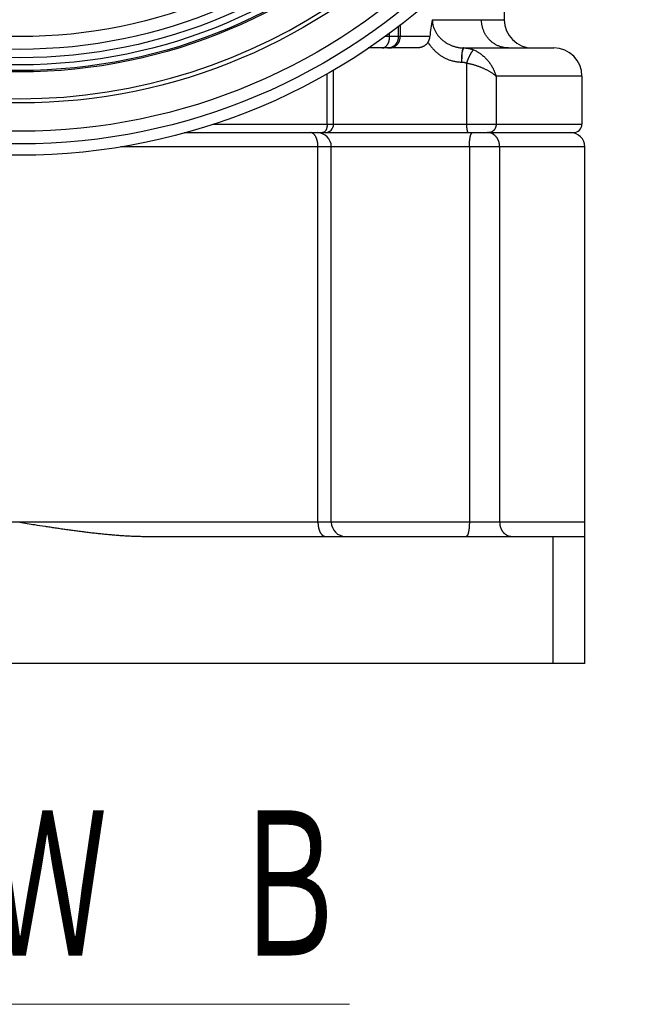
# Model space of a CAD drawing. Header units: millimetres. Extents: x 0 to 1735, y 0 to 1188.
# Tile 8 of 139: x 594 to 647, y 242 to 326. Entities that reach past the tile are written whole.
import ezdxf

# ---------------------------------------------------------------- set-up
doc = ezdxf.new("R2010")
doc.units = ezdxf.units.MM
doc.header["$LTSCALE"] = 0.727559
for name, color, linetype in [('NoLayerName_001', 7, 'Continuous'), ('NoLayerName_004', 7, 'Continuous'), ('NoLayerName_007', 7, 'Continuous')]:
    doc.layers.add(name, color=color, linetype=linetype)
doc.styles.get("Standard").update_dxf_attribs({"font": 'txt', "bigfont": 'extfont2'})
doc.dimstyles.get("Standard").update_dxf_attribs({"dimtxt": 2.5, "dimasz": 2.5, "dimexe": 1, "dimexo": 1, "dimtad": 1, "dimdec": 3, "dimzin": 0, "dimdsep": 46, "dimtxsty": 'Standard', "dimcen": 2.5, "dimadec": 3, "dimazin": 0, "dimtfac": 0.75, "dimtdec": 3, "dimtmove": 0, "dimatfit": 3, "dimfxl": 1, "dimarcsym": 0})

msp = doc.modelspace()

# ---------------------------------------------------------------- linework, layer by layer
at = {"layer": 'NoLayerName_001', "color": 7, "linetype": 'Continuous', "lineweight": 25}
for radius in [50.76, 42.72]:
    msp.add_circle((593.95052085, 367.33926382), radius, dxfattribs=at)
at = {"layer": 'NoLayerName_004', "color": 7, "linetype": 'Continuous', "lineweight": 25}
for radius in [52.8, 51.83999968, 48.36, 45.72, 45.6, 45.12, 44.51791783, 43.79967171]:
    msp.add_circle((593.95052085, 367.33926382), radius, dxfattribs=at)
msp.add_arc((593.95052085, 367.33926382), 48, 200.1342107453, 339.8657892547, dxfattribs=at)
at = {"layer": 'NoLayerName_007', "color": 7, "linetype": 'Continuous', "lineweight": 25}
for p, q in [((635.11052085, 334.33215763), (635.11052085, 326.05926382)), ((627.70443246, 323.65926382), (623.54716058, 323.65926382)), ((631.6527824, 323.65926382), (639.31052294, 323.65926382)), ((620.61237936, 317.17926382), (620.61237936, 321.79628954)), ((641.71052085, 321.25926382), (641.71052085, 317.17926382)), ((607.9112783, 316.45926382), (640.9905161, 316.45926382)), ((620.41901453, 283.33926382), (620.41901453, 315.25926382)), ((641.95052085, 271.33926382), (641.95052085, 315.25926382)), ((604.75052085, 282.13926382), (641.95052085, 282.13926382)), ((639.24952746, 282.13926382), (639.24952746, 271.33926382)), ((641.95052085, 271.33926382), (545.95052085, 271.33926382))]:
    msp.add_line(p, q, dxfattribs=at)
at = {"layer": 'NoLayerName_007', "color": 8, "linetype": 'Continuous', "lineweight": 25}
for p, q in [((626.27259661, 325.63887276), (626.27259661, 324.61926382)), ((628.99663581, 326.05926382), (635.11052077, 326.05926382)), ((625.37343572, 324.61926382), (625.37343572, 324.9365532)), ((626.13608826, 324.61926382), (626.13608826, 325.53224836)), ((625.37343552, 324.61926382), (624.96740862, 324.61926382)), ((628.79617682, 324.61926382), (625.37343572, 324.61926382)), ((631.90202761, 322.37770627), (631.90202761, 317.17926382)), ((620.06861282, 317.17926382), (620.06861282, 321.49421312)), ((641.71052085, 321.25926382), (634.41574362, 321.25926382)), ((634.41574362, 321.25926382), (634.41574362, 317.17926382)), ((610.40663322, 317.17926382), (641.71052085, 317.17926382)), ((641.95052085, 315.25926382), (602.55326186, 315.25926382)), ((619.28577736, 283.33926382), (619.28577736, 315.25926382)), ((632.14579456, 315.25926382), (632.14579456, 283.33926382)), ((634.7196854, 315.25926382), (634.7196854, 283.33926382)), ((641.95052085, 283.33926382), (546.00772864, 283.33926382))]:
    msp.add_line(p, q, dxfattribs=at)
at = {"layer": 'NoLayerName_007', "color": 7, "linetype": 'Continuous', "lineweight": 25}
for centre, radius, start, end in [((638.94743025, 323.94008458), 10.17394862, 167.9775659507, 176.1722762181), ((637.51052085, 326.05926382), 2.4, 180, 270), ((639.31052085, 321.25926382), 2.4, 0, 90), ((619.21901453, 315.25926382), 1.2, 0, 90.0001345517), ((619.89237936, 317.17926382), 0.72, 270, 0), ((640.75052085, 315.25926382), 1.2, 0, 90.0016830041), ((640.99052085, 317.17926382), 0.72, 269.9999250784, 0), ((621.61901453, 283.33926382), 1.2, 180, 270.0000519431)]:
    msp.add_arc(centre, radius, start, end, dxfattribs=at)
at = {"layer": 'NoLayerName_007', "color": 8, "linetype": 'Continuous', "lineweight": 25}
for centre, radius, start, end in [((625.35683267, 324.53449217), 0.87522881, 270.0586595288, 281.8255585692), ((633.70010782, 315.59929568), 0.85996821, 83.006352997, 89.9767834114)]:
    msp.add_arc(centre, radius, start, end, dxfattribs=at)
for points, knots in [([(628.996634, 326.05926382), (628.99813708, 326.01562327), (628.99898744, 325.92807507), (629.01327413, 325.7972473), (629.03493868, 325.66714604), (629.06510232, 325.53837415), (629.10306853, 325.41149225), (629.14863366, 325.28707376), (629.2014557, 325.16568249), (629.26128934, 325.04784807), (629.32779412, 324.93393823), (629.40052056, 324.82411083), (629.47908069, 324.71847856), (629.56308053, 324.61714752), (629.6521289, 324.5202249), (629.74583501, 324.42781807), (629.84381371, 324.34002777), (629.94571829, 324.25693501), (630.0513104, 324.17868232), (630.16037024, 324.10538605), (630.27268417, 324.03715969), (630.38803829, 323.97411661), (630.5062188, 323.91637017), (630.62701094, 323.86403506), (630.75017607, 323.81723184), (630.87543655, 323.77610271), (631.00247801, 323.74081015), (631.13096678, 323.71154967), (631.26056708, 323.68841867), (631.39094952, 323.67188349), (631.52176072, 323.66103828), (631.60915913, 323.66040307), (631.6527824, 323.65926382)], [0, 0, 0, 0, 0.1309992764, 0.2624471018, 0.3943118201, 0.5265119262, 0.658926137, 0.7914030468, 0.9237704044, 1.055851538, 1.1876364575, 1.3192600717, 1.4508209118, 1.5823761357, 1.7139451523, 1.8455133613, 1.9770359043, 2.1084673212, 2.2398347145, 2.3711781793, 2.5025337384, 2.6339346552, 2.7654127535, 2.8969997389, 3.0287245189, 3.1605487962, 3.2923807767, 3.4241364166, 3.5557444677, 3.687149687, 3.8183161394, 3.9492305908, 3.9492305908, 3.9492305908, 3.9492305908]), ([(635.46265086, 323.65926382), (635.42196426, 323.6604316), (635.34040143, 323.66107715), (635.21837092, 323.6722326), (635.0968322, 323.68934788), (634.97624995, 323.71343294), (634.85706165, 323.74408904), (634.73971313, 323.78129849), (634.62464294, 323.82493569), (634.51228383, 323.87494029), (634.40297043, 323.93109726), (634.29695434, 323.99313058), (634.19448023, 324.0607895), (634.09579026, 324.13381887), (634.00112761, 324.21196546), (633.91073435, 324.29497489), (633.82485291, 324.38260129), (633.74370202, 324.47459369), (633.66742465, 324.57065812), (633.59616034, 324.67051901), (633.53004598, 324.77390001), (633.46921889, 324.8805254), (633.41381748, 324.99011984), (633.36397661, 325.10240634), (633.31984876, 325.21710652), (633.2815006, 325.33389378), (633.24895133, 325.45242288), (633.22225517, 325.57235052), (633.20137696, 325.69333097), (633.18660621, 325.81502416), (633.17702726, 325.93707022), (633.17648139, 326.01858195), (633.17548116, 326.05926382)], [0, 0, 0, 0, 0.1221100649, 0.2445589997, 0.3672815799, 0.4902017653, 0.6132377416, 0.7363068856, 0.8593307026, 0.9822457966, 1.1050636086, 1.2278257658, 1.3505578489, 1.4732716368, 1.5959681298, 1.718640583, 1.8412776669, 1.9638826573, 2.0864854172, 2.2091090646, 2.331767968, 2.4544700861, 2.577219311, 2.7000178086, 2.822866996, 2.9457510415, 3.0686335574, 3.191468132, 3.3142013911, 3.4367758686, 3.5591328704, 3.6812153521, 3.6812153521, 3.6812153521, 3.6812153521]), ([(625.09270219, 323.8210762), (625.10242269, 323.83156765), (625.1223314, 323.85215098), (625.14946274, 323.88550938), (625.17503931, 323.92011301), (625.19882387, 323.95605795), (625.22097302, 323.9930888), (625.24150905, 324.03109701), (625.26045077, 324.06998996), (625.27782494, 324.10968622), (625.29365796, 324.15010456), (625.30797633, 324.19116386), (625.32080645, 324.23278305), (625.33217466, 324.27488107), (625.34210733, 324.3173769), (625.35063044, 324.36018951), (625.35777125, 324.40323788), (625.3635521, 324.44644103), (625.36801338, 324.4897178), (625.37112829, 324.53298768), (625.37311951, 324.57616776), (625.37322967, 324.60492348), (625.37343572, 324.61926382)], [0, 0, 0, 0, 0.04290721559, 0.08585621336, 0.12887481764, 0.17196394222, 0.21510200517, 0.25828345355, 0.3015272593, 0.3448459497, 0.38824464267, 0.43172159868, 0.47526877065, 0.5188723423, 0.56251324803, 0.60616767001, 0.64980751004, 0.69340083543, 0.73691229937, 0.7803035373, 0.82353354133, 0.86655901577, 0.86655901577, 0.86655901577, 0.86655901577]), ([(625.53619566, 323.67783916), (625.55675218, 323.68296703), (625.59829105, 323.69211868), (625.658902, 323.71272023), (625.71834115, 323.73720652), (625.77612073, 323.76612635), (625.83198048, 323.79906399), (625.88559814, 323.83586522), (625.93666771, 323.8763061), (625.98487765, 323.92018277), (626.02991897, 323.96728491), (626.07147806, 324.01741617), (626.10927314, 324.07036141), (626.14325905, 324.12576182), (626.17339378, 324.18329903), (626.19963969, 324.2426531), (626.22196187, 324.30350579), (626.24030875, 324.36553926), (626.25468922, 324.4284347), (626.2648849, 324.49187845), (626.27151769, 324.55553866), (626.27190386, 324.59807958), (626.27259661, 324.61926382)], [0, 0, 0, 0, 0.0635593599, 0.1274778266, 0.191741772, 0.2563127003, 0.3211342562, 0.386138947, 0.4512546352, 0.5164108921, 0.5815453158, 0.6466099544, 0.7115949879, 0.7765338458, 0.8414399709, 0.9063022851, 0.9710899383, 1.0357570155, 1.1002471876, 1.1644983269, 1.228447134, 1.2920338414, 1.2920338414, 1.2920338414, 1.2920338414]), ([(625.55783875, 323.73233802), (625.57460208, 323.74007069), (625.60856091, 323.75481518), (625.65740646, 323.78150698), (625.70492757, 323.81080976), (625.75072463, 323.84308081), (625.79468412, 323.87803989), (625.83661523, 323.9155788), (625.87634771, 323.95554329), (625.9137054, 323.9977919), (625.94851379, 324.04217953), (625.98059688, 324.088565), (626.00978463, 324.13680166), (626.03604129, 324.1866663), (626.0593334, 324.23795028), (626.07962818, 324.29044486), (626.09689567, 324.34394179), (626.11109314, 324.3982331), (626.12222461, 324.45311004), (626.13011908, 324.50836731), (626.13525454, 324.56378709), (626.13555158, 324.60080854), (626.13608825, 324.61926382)], [0, 0, 0, 0, 0.0553825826, 0.1109912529, 0.1668084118, 0.2228073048, 0.2789548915, 0.3352146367, 0.3915492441, 0.4479233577, 0.5043062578, 0.5606745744, 0.6170188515, 0.6733431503, 0.7296424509, 0.7859011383, 0.8420953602, 0.8981953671, 0.954167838, 1.0099782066, 1.0655930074, 1.1209822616, 1.1209822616, 1.1209822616, 1.1209822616]), ([(628.63086094, 324.13787499), (628.6557761, 324.0991364), (628.70461037, 324.02083428), (628.78441371, 323.90747202), (628.86808995, 323.7965382), (628.95618039, 323.68868745), (629.0483269, 323.58400395), (629.14441329, 323.48272538), (629.24425843, 323.38504825), (629.34769872, 323.29118021), (629.45456596, 323.20132604), (629.56469321, 323.11569134), (629.67791341, 323.03448179), (629.79405961, 322.95790222), (629.91297523, 322.88615529), (630.03451259, 322.81942292), (630.15853293, 322.75786337), (630.28490723, 322.70163215), (630.41350654, 322.65088493), (630.54420092, 322.60577451), (630.67684526, 322.5664712), (630.81122136, 322.53310918), (630.94702061, 322.50572755), (631.08390315, 322.48430801), (631.22152792, 322.46916175), (631.35953649, 322.45935798), (631.45169388, 322.45885069), (631.4977089, 322.45784543)], [0, 0, 0, 0, 0.138177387, 0.2767772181, 0.4157327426, 0.5549740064, 0.6944292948, 0.8340265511, 0.9736947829, 1.1133654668, 1.2529739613, 1.3924609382, 1.5317738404, 1.6708683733, 1.8097114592, 1.9483101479, 2.0867092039, 2.2249650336, 2.3631454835, 2.5013306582, 2.6396132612, 2.7780425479, 2.9165578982, 3.0550815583, 3.1935341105, 3.3318369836, 3.4699149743, 3.4699149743, 3.4699149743, 3.4699149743]), ([(624.74178752, 323.65926382), (624.74836279, 323.65942829), (624.7615363, 323.65952023), (624.78126088, 323.66108531), (624.80093515, 323.66346962), (624.82051336, 323.66680266), (624.8399531, 323.67101578), (624.85921105, 323.67609363), (624.87824416, 323.68200654), (624.8970092, 323.68872894), (624.91546348, 323.69623354), (624.93356718, 323.70449818), (624.95129387, 323.71349229), (624.9686339, 323.72317439), (624.98558128, 323.73350813), (625.00213051, 323.74445661), (625.01827638, 323.75598278), (625.03401216, 323.7680511), (625.04933691, 323.78062027), (625.06422802, 323.79367071), (625.07874357, 323.80710187), (625.08801951, 323.81645479), (625.09270219, 323.8210762)], [0, 0, 0, 0, 0.01973198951, 0.0395047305, 0.05931920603, 0.07917294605, 0.09906044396, 0.11897356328, 0.1389019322, 0.15883332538, 0.17875403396, 0.19864975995, 0.21851880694, 0.23837131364, 0.25821468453, 0.27805305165, 0.29788747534, 0.31771614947, 0.3375346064, 0.35733591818, 0.3771108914, 0.39684825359, 0.39684825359, 0.39684825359, 0.39684825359]), ([(625.19937904, 323.65926382), (625.20751744, 323.65937675), (625.22381601, 323.6594386), (625.24826705, 323.6605192), (625.27272915, 323.66218259), (625.29717603, 323.66453004), (625.32158264, 323.6675267), (625.3459236, 323.67117431), (625.37017362, 323.67546477), (625.3943074, 323.6803926), (625.41829957, 323.68595179), (625.44212504, 323.69213586), (625.4657577, 323.6989407), (625.48917515, 323.70635327), (625.51234127, 323.71439378), (625.535271, 323.72295879), (625.55030198, 323.729264), (625.55783875, 323.73233802)], [0, 0, 0, 0, 0.02441756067, 0.04888961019, 0.07340886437, 0.09796755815, 0.12255752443, 0.14717027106, 0.17179705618, 0.19642896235, 0.22105696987, 0.24567202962, 0.27026513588, 0.29482739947, 0.31935012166, 0.34382486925, 0.3682435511, 0.3682435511, 0.3682435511, 0.3682435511]), ([(631.51863464, 323.29301254), (631.5164709, 323.27925633), (631.51197006, 323.25176921), (631.50625769, 323.21037809), (631.50107321, 323.16891499), (631.496462, 323.12737838), (631.49231226, 323.0857898), (631.48860184, 323.04415667), (631.48532195, 323.00248431), (631.48246074, 322.96077736), (631.48000713, 322.91904039), (631.47794988, 322.87727801), (631.47627776, 322.83549481), (631.47497955, 322.79369539), (631.47404401, 322.75188434), (631.47345998, 322.71006626), (631.47321602, 322.66824574), (631.47330174, 322.62642741), (631.47370278, 322.58461575), (631.47441964, 322.54281573), (631.47539737, 322.50103057), (631.47632454, 322.47318533), (631.47675364, 322.45926382)], [0, 0, 0, 0, 0.04177602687, 0.08355509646, 0.12534042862, 0.16713185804, 0.20892657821, 0.25072361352, 0.29252391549, 0.33432812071, 0.37613651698, 0.41794905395, 0.45976535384, 0.50158472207, 0.54340615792, 0.58522836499, 0.62704976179, 0.66886849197, 0.71068243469, 0.75248921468, 0.79428621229, 0.8360705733, 0.8360705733, 0.8360705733, 0.8360705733]), ([(631.51863464, 323.29301254), (631.51811522, 323.2791088), (631.51711061, 323.25129997), (631.51539829, 323.20959452), (631.51299545, 323.15399215), (631.50979407, 323.08449783), (631.50513577, 322.98721435), (631.49954821, 322.87604625), (631.49223463, 322.73710324), (631.48462909, 322.5981759), (631.47910329, 322.50093814), (631.47675364, 322.45926382)], [0, 0, 0, 0, 0.04174031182, 0.08348073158, 0.12522140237, 0.20870306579, 0.29218443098, 0.41740615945, 0.54262789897, 0.70959029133, 0.83481179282, 0.83481179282, 0.83481179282, 0.83481179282]), ([(631.67634586, 323.65926382), (631.67118525, 323.65790486), (631.65988562, 323.65662116), (631.64676347, 323.64508154), (631.63560205, 323.6322555), (631.62624768, 323.61806484), (631.61867464, 323.60340884), (631.61240436, 323.58840041), (631.60695438, 323.57317296), (631.60179947, 323.55784755), (631.59663468, 323.5424971), (631.59150857, 323.52709943), (631.58640851, 323.51166187), (631.58133915, 323.49618635), (631.57630056, 323.48067639), (631.57129404, 323.46513507), (631.56632054, 323.44956559), (631.56138111, 323.43397112), (631.55647679, 323.41835484), (631.5516086, 323.40271993), (631.54677759, 323.38706955), (631.54198476, 323.3714069), (631.53723125, 323.35573511), (631.53251767, 323.34005749), (631.52784668, 323.32437673), (631.52321317, 323.30869782), (631.5201635, 323.29823836), (631.51863464, 323.29301254)], [0, 0, 0, 0, 0.01600963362, 0.03300644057, 0.05049469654, 0.06734496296, 0.08374502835, 0.09994823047, 0.11609687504, 0.13225874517, 0.14845539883, 0.16468497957, 0.18094424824, 0.19722996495, 0.21353888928, 0.22986778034, 0.24621339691, 0.26257249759, 0.27894184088, 0.29531818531, 0.31169828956, 0.32807891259, 0.34445681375, 0.36082875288, 0.37719149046, 0.39354178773, 0.4098764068, 0.4098764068, 0.4098764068, 0.4098764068]), ([(631.6527824, 323.65926382), (631.64772936, 323.65789582), (631.63661304, 323.65658358), (631.62387097, 323.64498643), (631.61293553, 323.63226786), (631.60353573, 323.61835486), (631.5957525, 323.60406889), (631.58922545, 323.58946685), (631.58358271, 323.57463633), (631.57842705, 323.55964863), (631.57347834, 323.54455765), (631.56875751, 323.52934448), (631.56424643, 323.51402077), (631.5599392, 323.49859493), (631.55582675, 323.48307653), (631.55190086, 323.46747483), (631.54815306, 323.45179918), (631.54457497, 323.4360589), (631.54115819, 323.42026334), (631.53789432, 323.40442181), (631.53477497, 323.38854364), (631.53179169, 323.37263819), (631.52893632, 323.35671474), (631.52619953, 323.34078277), (631.52357645, 323.32485108), (631.52104557, 323.30893099), (631.51944479, 323.29831391), (631.51863464, 323.29301254)], [0, 0, 0, 0, 0.01570485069, 0.03243899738, 0.04973337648, 0.06640566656, 0.08258628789, 0.09851242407, 0.11434313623, 0.13017698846, 0.14605778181, 0.16198682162, 0.17796131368, 0.19397795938, 0.2100329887, 0.2261221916, 0.24224094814, 0.25838425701, 0.27454676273, 0.29072278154, 0.30690632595, 0.32309112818, 0.33927066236, 0.35543816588, 0.37158665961, 0.38770896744, 0.40379773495, 0.40379773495, 0.40379773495, 0.40379773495]), ([(631.67634586, 323.65926382), (631.6951299, 323.65901555), (631.73274638, 323.65888102), (631.78918096, 323.65649927), (631.84564397, 323.65282633), (631.90207724, 323.64763505), (631.95842526, 323.64099826), (632.0146318, 323.63290822), (632.07064081, 323.62337874), (632.12639624, 323.61241799), (632.18184188, 323.60003525), (632.23692211, 323.58624085), (632.2915791, 323.57103977), (632.34576324, 323.55445734), (632.39939441, 323.53644288), (632.4525059, 323.51722875), (632.48734793, 323.50305601), (632.50481684, 323.49614872)], [0, 0, 0, 0, 0.05635703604, 0.11283659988, 0.16942095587, 0.22609165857, 0.28282971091, 0.33961571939, 0.39643004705, 0.45325296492, 0.51006480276, 0.56684609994, 0.62357775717, 0.68024118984, 0.73681848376, 0.79329255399, 0.84964730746, 0.84964730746, 0.84964730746, 0.84964730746]), ([(632.50479698, 323.49608735), (632.49463679, 323.48932355), (632.47332159, 323.47694725), (632.44684927, 323.45111814), (632.42165742, 323.42436975), (632.39819525, 323.39613254), (632.37590541, 323.36707538), (632.35444558, 323.33739926), (632.33375669, 323.30716131), (632.31376984, 323.27642256), (632.29441995, 323.24524443), (632.27564105, 323.2136882), (632.25736741, 323.18181521), (632.23953358, 323.14968654), (632.22207214, 323.11736252), (632.20491693, 323.08489412), (632.18806475, 323.05228979), (632.17150584, 323.01955483), (632.15523094, 322.986693), (632.13923052, 322.95370825), (632.12349513, 322.92060444), (632.10801529, 322.8873855), (632.09278153, 322.8540553), (632.07778434, 322.82061777), (632.06301446, 322.78707675), (632.04846186, 322.75343687), (632.03412181, 322.71970124), (632.019993, 322.68587236), (632.00607351, 322.65195332), (631.99236163, 322.61794714), (631.97885563, 322.58385685), (631.96555359, 322.54968554), (631.95245435, 322.51543603), (631.93955397, 322.48111214), (631.92685883, 322.44671402), (631.91433682, 322.41225549), (631.90617806, 322.38921652), (631.9020753, 322.37770614)], [0, 0, 0, 0, 0.0366170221, 0.073524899, 0.1103121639, 0.14695689, 0.1835637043, 0.2201749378, 0.2568068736, 0.2934682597, 0.3301615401, 0.3668835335, 0.4036261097, 0.4403768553, 0.477119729, 0.5138408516, 0.5505411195, 0.5872243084, 0.6238939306, 0.6605532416, 0.6972052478, 0.7338527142, 0.7704981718, 0.8071439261, 0.8437920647, 0.8804443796, 0.9171012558, 0.9537620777, 0.9904261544, 1.0270927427, 1.0637610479, 1.1004302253, 1.1370993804, 1.1737675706, 1.2104338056, 1.2470970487, 1.2837562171, 1.2837562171, 1.2837562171, 1.2837562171]), ([(632.50481684, 323.49614872), (632.5507082, 323.47574618), (632.6434362, 323.43679569), (632.77740117, 323.36697986), (632.90816255, 323.29087394), (633.03501344, 323.20765043), (633.15793937, 323.11807921), (633.27673949, 323.02249967), (633.39126275, 322.92136619), (633.50134425, 322.81510158), (633.60682273, 322.70413681), (633.70753941, 322.58889404), (633.80336853, 322.4697606), (633.89411194, 322.34699127), (633.97959645, 322.22080568), (634.05965554, 322.09141508), (634.13412891, 321.95903242), (634.20283102, 321.82386319), (634.26567007, 321.68614074), (634.32220457, 321.54599451), (634.37329446, 321.4039407), (634.40107894, 321.30730415), (634.41574362, 321.25926382)], [0, 0, 0, 0, 0.1506669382, 0.3015607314, 0.4527939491, 0.6044282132, 0.7564787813, 0.9089191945, 1.0616858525, 1.2146824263, 1.3677840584, 1.5208413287, 1.6737068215, 1.8263335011, 1.9787088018, 2.1308229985, 2.2826706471, 2.4342520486, 2.5855747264, 2.7366549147, 2.8875190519, 3.0382052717, 3.0382052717, 3.0382052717, 3.0382052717]), ([(631.4977089, 322.45784543), (631.50687834, 322.45771976), (631.52524105, 322.45764615), (631.55278936, 322.45646537), (631.58035113, 322.45465092), (631.60789777, 322.45209151), (631.63540203, 322.44882317), (631.66283632, 322.44484232), (631.69017313, 322.44015604), (631.71738493, 322.43476858), (631.74444413, 322.42868474), (631.77132345, 322.42190987), (631.79799449, 322.41444667), (631.8244329, 322.40630779), (631.85059934, 322.39746876), (631.8765102, 322.38804338), (631.89350614, 322.38109359), (631.90202761, 322.37770627)], [0, 0, 0, 0, 0.02751091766, 0.05508187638, 0.08270426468, 0.11036910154, 0.13806711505, 0.16578881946, 0.19352459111, 0.22126474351, 0.24899960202, 0.27671957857, 0.30441524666, 0.3320774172, 0.35969721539, 0.38726615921, 0.41477623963, 0.41477623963, 0.41477623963, 0.41477623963]), ([(631.90202761, 322.37770627), (631.93839314, 322.37061755), (632.01124516, 322.3568937), (632.12001023, 322.33354301), (632.22847633, 322.30853413), (632.33653887, 322.2815754), (632.44416572, 322.25275275), (632.55130531, 322.22205081), (632.65791129, 322.18948139), (632.76393591, 322.15504901), (632.8693318, 322.11876012), (632.97405147, 322.08062069), (633.07804745, 322.04063671), (633.18127242, 321.99881458), (633.28367838, 321.95515902), (633.38522219, 321.90967994), (633.48585777, 321.86235935), (633.58550532, 321.81308902), (633.68409394, 321.76177038), (633.78155258, 321.70830255), (633.87780774, 321.65258119), (633.97278079, 321.59452728), (634.06630321, 321.53403583), (634.15796126, 321.47073047), (634.24709757, 321.40407321), (634.33379952, 321.3343543), (634.3881505, 321.28396001), (634.41574362, 321.25926382)], [0, 0, 0, 0, 0.1111499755, 0.2223887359, 0.3337017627, 0.4450746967, 0.556493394, 0.6679439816, 0.779412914, 0.8908870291, 1.0023536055, 1.1138004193, 1.2252158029, 1.3365887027, 1.4479087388, 1.5591663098, 1.6703598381, 1.7815065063, 1.8926323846, 2.003771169, 2.1149645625, 2.2262625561, 2.3376701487, 2.4490693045, 2.5603685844, 2.671540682, 2.782633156, 2.782633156, 2.782633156, 2.782633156]), ([(618.77594576, 316.43604711), (618.77331786, 316.43700439), (618.76807214, 316.43896448), (618.76010297, 316.44164563), (618.75206925, 316.44417216), (618.74396729, 316.44651227), (618.73580654, 316.44866983), (618.72759294, 316.45063912), (618.71933336, 316.45241698), (618.71103441, 316.4539996), (618.7027028, 316.45538327), (618.69434519, 316.45656447), (618.68596824, 316.45753882), (618.67757866, 316.45830518), (618.66918303, 316.45885036), (618.66078835, 316.45920602), (618.65519155, 316.45922656), (618.65239595, 316.45926382)], [0, 0, 0, 0, 0.00839046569, 0.01679840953, 0.02522061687, 0.03365394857, 0.04209535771, 0.05054190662, 0.0589907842, 0.06743932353, 0.07588502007, 0.08432555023, 0.09275879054, 0.10118283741, 0.1095960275, 0.11799695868, 0.12638451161, 0.12638451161, 0.12638451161, 0.12638451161]), ([(618.89478042, 316.36791934), (618.89297071, 316.36931863), (618.88936466, 316.37213443), (618.88387579, 316.37625447), (618.87833844, 316.38031021), (618.87274293, 316.3842892), (618.86709051, 316.38819296), (618.86138, 316.39201888), (618.85561193, 316.39576516), (618.84978736, 316.39942937), (618.84390756, 316.40300894), (618.83797383, 316.40650131), (618.83198746, 316.40990393), (618.82594973, 316.41321422), (618.81986195, 316.41642965), (618.81372539, 316.41954761), (618.80754137, 316.42256563), (618.80131105, 316.42548083), (618.79503622, 316.4282919), (618.78871633, 316.43099151), (618.78235952, 316.43359496), (618.77807972, 316.43522076), (618.77594576, 316.43604711)], [0, 0, 0, 0, 0.00686278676, 0.01372515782, 0.02058834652, 0.02745365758, 0.0343224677, 0.04119602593, 0.04807401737, 0.05495539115, 0.06183915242, 0.06872437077, 0.07561018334, 0.08249579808, 0.08938049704, 0.09626363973, 0.10314466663, 0.11002310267, 0.11689856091, 0.12377074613, 0.13063945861, 0.13750459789, 0.13750459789, 0.13750459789, 0.13750459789]), ([(619.75167695, 316.47319376), (619.7500388, 316.47261779), (619.74676841, 316.47143834), (619.741804, 316.46982628), (619.73680193, 316.46830803), (619.73176002, 316.4669027), (619.72668382, 316.46560779), (619.72157679, 316.46442658), (619.71644297, 316.46336081), (619.71128622, 316.46241264), (619.70611047, 316.46158413), (619.70091961, 316.46087726), (619.69571756, 316.46029449), (619.69050823, 316.45983638), (619.68529548, 316.45951066), (619.6800834, 316.4592983), (619.67660854, 316.45928606), (619.67487274, 316.45926382)], [0, 0, 0, 0, 0.005209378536, 0.010428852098, 0.015656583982, 0.020890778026, 0.026129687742, 0.031371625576, 0.036614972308, 0.041858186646, 0.047099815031, 0.05233850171, 0.05757299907, 0.062802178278, 0.06802504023, 0.073240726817, 0.078448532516, 0.078448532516, 0.078448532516, 0.078448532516]), ([(620.03864129, 316.90373239), (620.03661526, 316.89521635), (620.03271569, 316.87817981), (620.02600113, 316.85285199), (620.0187046, 316.82768308), (620.01066711, 316.80262679), (620.00184355, 316.77761019), (619.992161, 316.75257766), (619.98158536, 316.72752834), (619.97007221, 316.70255369), (619.95759686, 316.67781682), (619.94414273, 316.65349688), (619.92969266, 316.62977305), (619.91422918, 316.60682445), (619.89773436, 316.58482998), (619.88018938, 316.56396941), (619.86157569, 316.54442027), (619.84187009, 316.52637045), (619.82106291, 316.50997379), (619.79909179, 316.49551627), (619.77608912, 316.48280323), (619.75973569, 316.47658808), (619.75167695, 316.47319376)], [0, 0, 0, 0, 0.02626119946, 0.05242664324, 0.07859531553, 0.1048699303, 0.13135676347, 0.15816534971, 0.18537730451, 0.21291446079, 0.2406516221, 0.26847268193, 0.29627255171, 0.32395946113, 0.35145773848, 0.37871113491, 0.40568672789, 0.4323793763, 0.45881658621, 0.48506346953, 0.5112272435, 0.53746047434, 0.53746047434, 0.53746047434, 0.53746047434]), ([(620.06861286, 317.17926382), (620.06858845, 317.17463843), (620.0685754, 317.16538576), (620.06834111, 317.1515064), (620.06797779, 317.13762604), (620.06746184, 317.12374705), (620.06679896, 317.10987171), (620.065987, 317.09600231), (620.0650259, 317.08214114), (620.06391506, 317.06829051), (620.06265402, 317.0544527), (620.06124227, 317.04063002), (620.05967932, 317.02682474), (620.05796468, 317.01303916), (620.05609786, 316.99927559), (620.05407834, 316.98553631), (620.05190572, 316.97182356), (620.04957909, 316.95813939), (620.04709709, 316.94448542), (620.04444897, 316.93086507), (620.04165798, 316.91727413), (620.03963317, 316.90824924), (620.03864129, 316.90373239)], [0, 0, 0, 0, 0.01387636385, 0.02775750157, 0.04164268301, 0.05553119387, 0.06942233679, 0.08331543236, 0.09720982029, 0.11110486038, 0.12499993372, 0.13889444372, 0.15278781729, 0.16667950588, 0.1805689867, 0.19445576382, 0.2083393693, 0.22221949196, 0.2360965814, 0.24997144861, 0.26384504, 0.2777184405, 0.2777184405, 0.2777184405, 0.2777184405]), ([(631.9020276, 317.17926382), (631.90205244, 317.17091424), (631.90206456, 317.15422478), (631.90230763, 317.12920269), (631.90269788, 317.10420091), (631.90326874, 317.07920936), (631.90402389, 317.05421793), (631.90497499, 317.0292165), (631.90613155, 317.00419496), (631.90750366, 316.97914321), (631.90910125, 316.95405113), (631.9109343, 316.92890861), (631.91301253, 316.903709), (631.91534371, 316.87846229), (631.917923, 316.85319736), (631.92074464, 316.82795935), (631.9238025, 316.80279661), (631.92709049, 316.77775748), (631.93060235, 316.75289025), (631.93433253, 316.72824337), (631.93827272, 316.70386476), (631.94242541, 316.67980056), (631.94676706, 316.65602962), (631.95149145, 316.63245967), (631.95693798, 316.60892189), (631.96342662, 316.58520554), (631.9712756, 316.56108167), (631.98083317, 316.53640637), (631.99215191, 316.51104862), (632.00516096, 316.48722594), (632.02134213, 316.46459446), (632.03868305, 316.46186703), (632.04611393, 316.45926382)], [0, 0, 0, 0, 0.02504884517, 0.05006808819, 0.07506896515, 0.10006291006, 0.12506156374, 0.15007678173, 0.17512064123, 0.20020544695, 0.22534373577, 0.25054828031, 0.27583209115, 0.30119804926, 0.32660936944, 0.35201968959, 0.37738262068, 0.40265177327, 0.42778078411, 0.4527233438, 0.47743322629, 0.50186432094, 0.52598186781, 0.54992402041, 0.57397486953, 0.5984446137, 0.62367120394, 0.6500216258, 0.67788836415, 0.70655675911, 0.73272576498, 0.75634678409, 0.75634678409, 0.75634678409, 0.75634678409]), ([(632.30395531, 316.35419761), (632.30470688, 316.35568846), (632.30619817, 316.35867533), (632.30850404, 316.36312032), (632.31085291, 316.3675431), (632.31325453, 316.37194113), (632.31570935, 316.37631651), (632.3182199, 316.38066974), (632.32078772, 316.38499972), (632.32341796, 316.38930072), (632.32611454, 316.39356585), (632.32888136, 316.39778795), (632.33172231, 316.40195985), (632.3346413, 316.40607442), (632.3376422, 316.41012449), (632.34072895, 316.41410289), (632.34390535, 316.41800256), (632.34717565, 316.42181597), (632.35054251, 316.42553732), (632.3540145, 316.42915433), (632.35757816, 316.43267889), (632.36006041, 316.43491433), (632.36128814, 316.43604625)], [0, 0, 0, 0, 0.00500874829, 0.01001518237, 0.01502200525, 0.02003197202, 0.02504788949, 0.03007261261, 0.03510748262, 0.04014984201, 0.04519662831, 0.05024509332, 0.05529283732, 0.06033784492, 0.06537852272, 0.07041373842, 0.07544286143, 0.08046580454, 0.08548306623, 0.0904957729, 0.09550572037, 0.10051541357, 0.10051541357, 0.10051541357, 0.10051541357]), ([(632.36128814, 316.43604625), (632.36201301, 316.43668025), (632.36345249, 316.43795877), (632.36566917, 316.43980988), (632.36792522, 316.44161419), (632.37023243, 316.44336117), (632.37259498, 316.44504887), (632.37501821, 316.44667215), (632.37750332, 316.44822586), (632.38004741, 316.44970515), (632.38264606, 316.45110355), (632.38529464, 316.4524146), (632.38798852, 316.4536318), (632.39072308, 316.45474867), (632.3934937, 316.45575871), (632.39629577, 316.4566554), (632.39912467, 316.45743234), (632.40197581, 316.45808254), (632.40484454, 316.45860126), (632.40772638, 316.45897528), (632.41061625, 316.45922287), (632.41254707, 316.45923769), (632.41351086, 316.45926382)], [0, 0, 0, 0, 0.002889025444, 0.005775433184, 0.008662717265, 0.011554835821, 0.014456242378, 0.017371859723, 0.020303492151, 0.023247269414, 0.026199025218, 0.029154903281, 0.032111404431, 0.035065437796, 0.038014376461, 0.040956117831, 0.043889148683, 0.046812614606, 0.049726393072, 0.05263116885, 0.055528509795, 0.058420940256, 0.058420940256, 0.058420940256, 0.058420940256]), ([(634.26669265, 316.2569987), (634.26001461, 316.26212469), (634.24674975, 316.27249646), (634.22630502, 316.28733545), (634.2055287, 316.30171959), (634.1843554, 316.31555569), (634.16279523, 316.32884678), (634.14084312, 316.34156568), (634.11851594, 316.35370417), (634.09583585, 316.36525056), (634.07282679, 316.37619211), (634.04951265, 316.3865161), (634.02591733, 316.39620981), (634.00206472, 316.4052605), (633.97797873, 316.41365547), (633.95368323, 316.42138183), (633.9292022, 316.42842745), (633.90455923, 316.43477729), (633.87977933, 316.44042714), (633.8548822, 316.44533246), (633.82990739, 316.44959879), (633.81316638, 316.45171704), (633.80481693, 316.45286543)], [0, 0, 0, 0, 0.02525564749, 0.05050990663, 0.07577365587, 0.1010590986, 0.12637978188, 0.15174800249, 0.17716121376, 0.20261099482, 0.2280888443, 0.25358626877, 0.27909486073, 0.30460637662, 0.33011281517, 0.35560649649, 0.38108014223, 0.40652695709, 0.43194071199, 0.45731582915, 0.4826474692, 0.50793162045, 0.50793162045, 0.50793162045, 0.50793162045]), ([(634.11071907, 316.5557185), (634.10623043, 316.55276365), (634.09731258, 316.54676309), (634.08357993, 316.53830787), (634.06963774, 316.53019086), (634.05544663, 316.52247713), (634.04101674, 316.51515833), (634.02634925, 316.50824819), (634.01145711, 316.50175219), (633.99635738, 316.49567911), (633.98106864, 316.4900382), (633.96560946, 316.48483877), (633.9499984, 316.4800901), (633.93425402, 316.47580152), (633.91839489, 316.47198229), (633.90243955, 316.46864185), (633.88640657, 316.46578905), (633.8703145, 316.46343489), (633.85418195, 316.46158251), (633.83802724, 316.46026424), (633.82186986, 316.4594038), (633.81109518, 316.45935398), (633.80571514, 316.45926382)], [0, 0, 0, 0, 0.0161217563, 0.03224192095, 0.04837002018, 0.06451609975, 0.08069071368, 0.09690299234, 0.113150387, 0.12942574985, 0.14572197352, 0.1620320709, 0.17834924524, 0.19466696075, 0.21097901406, 0.22727960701, 0.24356342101, 0.25982569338, 0.27606229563, 0.29226981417, 0.30844563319, 0.32458801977, 0.32458801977, 0.32458801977, 0.32458801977]), ([(634.41574362, 317.17926382), (634.41549353, 317.16734238), (634.41535909, 317.14346018), (634.41295458, 317.10767334), (634.40922084, 317.0719424), (634.4039103, 317.03634816), (634.39707677, 317.00096724), (634.38869304, 316.9658774), (634.37875359, 316.93115611), (634.36724707, 316.89688096), (634.35416347, 316.86312965), (634.33949342, 316.82998049), (634.32323109, 316.79752492), (634.30540005, 316.76586325), (634.28603828, 316.73510869), (634.26518459, 316.70538291), (634.24287968, 316.67680555), (634.21915892, 316.64950352), (634.19407627, 316.62357755), (634.16761631, 316.59922622), (634.14002076, 316.57628543), (634.12037232, 316.56270983), (634.11071907, 316.5557185)], [0, 0, 0, 0, 0.03577218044, 0.07162601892, 0.10754820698, 0.14352714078, 0.17955340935, 0.21562028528, 0.25172421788, 0.28786532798, 0.32404790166, 0.36028087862, 0.39657527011, 0.43291140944, 0.46925015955, 0.50555606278, 0.54179897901, 0.57795539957, 0.61400982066, 0.64995617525, 0.68579931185, 0.72155649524, 0.72155649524, 0.72155649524, 0.72155649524]), ([(619.28577736, 315.25926382), (619.28561446, 315.27535605), (619.28552918, 315.30757534), (619.28395354, 315.35592042), (619.2814797, 315.40429638), (619.27792715, 315.4526588), (619.2733115, 315.50096455), (619.26759573, 315.54917019), (619.2607569, 315.59723235), (619.2527683, 315.64510763), (619.24360419, 315.69275266), (619.23323859, 315.74012403), (619.22164553, 315.78717836), (619.20879906, 315.83387222), (619.19467317, 315.88016226), (619.17924226, 315.9260037), (619.16248254, 315.97134826), (619.14426932, 316.01610419), (619.12447997, 316.06017083), (619.10299235, 316.1034464), (619.07968347, 316.14582819), (619.05444097, 316.18720174), (619.02718879, 316.22738317), (618.99778891, 316.26605985), (618.96599935, 316.30267123), (618.93211085, 316.33727505), (618.9070027, 316.35747635), (618.89478042, 316.36791934)], [0, 0, 0, 0, 0.0482791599, 0.096651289, 0.1450946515, 0.1935891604, 0.2421165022, 0.2906602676, 0.3392060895, 0.3877417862, 0.4362575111, 0.4847459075, 0.5332022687, 0.5816247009, 0.6300142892, 0.6783752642, 0.7267115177, 0.7750197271, 0.8233070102, 0.8715967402, 0.9199300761, 0.9683673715, 1.0169413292, 1.0655277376, 1.1140117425, 1.1623485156, 1.2105767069, 1.2105767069, 1.2105767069, 1.2105767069]), ([(632.14579456, 315.25926382), (632.14584924, 315.27409781), (632.14587689, 315.30377284), (632.14640892, 315.34829076), (632.14725388, 315.39281839), (632.14847895, 315.43734782), (632.1500857, 315.48187132), (632.15209328, 315.52638111), (632.15451613, 315.57086942), (632.15736996, 315.61532849), (632.16067012, 315.65975054), (632.16443208, 315.70412781), (632.16867126, 315.74845252), (632.17340318, 315.7927169), (632.17864296, 315.83691322), (632.18440722, 315.88103355), (632.19070709, 315.92507115), (632.19757659, 315.96901774), (632.20510421, 316.01285765), (632.21337035, 316.05657663), (632.22245564, 316.1001605), (632.23244813, 316.14359327), (632.24340028, 316.18684359), (632.25548835, 316.22981609), (632.26932118, 316.27221452), (632.28488951, 316.31398413), (632.29781509, 316.34070629), (632.30395531, 316.35419761)], [0, 0, 0, 0, 0.0445022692, 0.089024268, 0.1335610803, 0.1781081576, 0.2226613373, 0.2672168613, 0.3117713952, 0.3563220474, 0.4008663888, 0.4454024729, 0.4899288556, 0.5344446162, 0.5789493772, 0.6234433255, 0.6679272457, 0.7124037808, 0.7568798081, 0.8013660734, 0.8458774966, 0.890433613, 0.9350574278, 0.9797156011, 1.0243208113, 1.0688374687, 1.11330614, 1.11330614, 1.11330614, 1.11330614]), ([(634.7196854, 315.25926382), (634.71931345, 315.27800716), (634.71911354, 315.31554923), (634.71553863, 315.37181116), (634.70998969, 315.42799489), (634.70210055, 315.48398708), (634.69195303, 315.53968033), (634.67950857, 315.59496558), (634.66476086, 315.6497342), (634.6476949, 315.70387742), (634.62829775, 315.75728634), (634.6065573, 315.80985122), (634.58246479, 315.86144597), (634.55605125, 315.91193586), (634.5273649, 315.96117144), (634.49645412, 316.00899381), (634.46336998, 316.05524677), (634.42815558, 316.09976454), (634.39088254, 316.14241625), (634.35151588, 316.18294058), (634.31041655, 316.2215605), (634.2810943, 316.24500542), (634.26669265, 316.2569987)], [0, 0, 0, 0, 0.0562410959, 0.1125972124, 0.1690497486, 0.2255822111, 0.2821808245, 0.3388351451, 0.3955386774, 0.452289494, 0.5090908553, 0.5659518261, 0.6228837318, 0.6798612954, 0.736838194, 0.7937723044, 0.8506273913, 0.9073745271, 0.9639935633, 1.0204746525, 1.0768198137, 1.1330445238, 1.1330445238, 1.1330445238, 1.1330445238]), ([(619.28577736, 283.33926382), (619.28590464, 283.32529185), (619.28597196, 283.29734023), (619.28719718, 283.25542189), (619.2891064, 283.21351771), (619.29182932, 283.1716443), (619.29534282, 283.12981736), (619.29966477, 283.08805283), (619.30480206, 283.04636659), (619.3107645, 283.00477453), (619.31756114, 282.96329255), (619.3252012, 282.92193651), (619.33369374, 282.88072375), (619.34304553, 282.83967774), (619.35330474, 282.79883984), (619.36451881, 282.75825954), (619.37673467, 282.71798777), (619.38999934, 282.67807551), (619.40435987, 282.63857374), (619.41986336, 282.59953347), (619.43655685, 282.56100571), (619.45448781, 282.5230417), (619.47369926, 282.48569771), (619.49422842, 282.44905177), (619.51614974, 282.41323225), (619.53952386, 282.37838407), (619.56441526, 282.34465853), (619.59088247, 282.31218412), (619.61921762, 282.28125792), (619.64972824, 282.25219904), (619.68267482, 282.22538236), (619.71806704, 282.20124755), (619.75560617, 282.180221), (619.79489507, 282.16279001), (619.83552979, 282.1497696), (619.87705776, 282.14081573), (619.90520786, 282.14022303), (619.91915877, 282.13926382)], [0, 0, 0, 0, 0.0419176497, 0.0838502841, 0.1257965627, 0.167755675, 0.2097273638, 0.2517119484, 0.2937103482, 0.3357241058, 0.3777554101, 0.419807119, 0.4618827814, 0.5039825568, 0.5460911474, 0.588192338, 0.630274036, 0.6723286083, 0.7143532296, 0.7563502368, 0.7983274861, 0.8402987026, 0.8822837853, 0.9242900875, 0.9662833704, 1.008235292, 1.0501340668, 1.0919890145, 1.1338601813, 1.1758835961, 1.2182800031, 1.2611609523, 1.3042336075, 1.3472002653, 1.3898542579, 1.4321146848, 1.4740662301, 1.4740662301, 1.4740662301, 1.4740662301]), ([(632.14579456, 283.33926382), (632.14576509, 283.32871737), (632.14574969, 283.30762372), (632.14546532, 283.27598362), (632.1450201, 283.24434409), (632.14438256, 283.21270644), (632.14355655, 283.18107196), (632.14253648, 283.14944192), (632.14131925, 283.11781763), (632.13990113, 283.08620035), (632.13827854, 283.05459139), (632.13644787, 283.02299201), (632.13440551, 282.99140352), (632.13214785, 282.95982719), (632.12967131, 282.9282643), (632.12697215, 282.8967162), (632.1240474, 282.86518518), (632.12089117, 282.83367588), (632.11749415, 282.8021954), (632.11384789, 282.77075194), (632.10994369, 282.73935374), (632.10577307, 282.70800903), (632.10132677, 282.67672512), (632.09659677, 282.64550168), (632.09154551, 282.614333), (632.08613058, 282.58320578), (632.0803102, 282.55210427), (632.07404238, 282.52101277), (632.06728717, 282.4899258), (632.06001743, 282.45888535), (632.05222161, 282.42798924), (632.04389802, 282.39738184), (632.03504308, 282.36721696), (632.02564758, 282.33757935), (632.01555476, 282.30832631), (632.00412508, 282.2791906), (631.99074088, 282.24966722), (631.97486531, 282.21984034), (631.95715947, 282.1900003), (631.94101635, 282.17321438), (631.93358798, 282.16456111)], [0, 0, 0, 0, 0.0316394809, 0.0632806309, 0.0949232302, 0.1265671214, 0.1582122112, 0.1898584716, 0.2215059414, 0.2531547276, 0.2848050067, 0.316457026, 0.3481111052, 0.3797676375, 0.4114270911, 0.4430900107, 0.4747569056, 0.5064254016, 0.5380900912, 0.5697456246, 0.6013868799, 0.633008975, 0.6646072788, 0.6961805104, 0.7277465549, 0.7593313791, 0.7909622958, 0.8226680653, 0.8544789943, 0.8863958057, 0.9183048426, 0.9500673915, 0.9815470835, 1.0126108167, 1.0433348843, 1.0743634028, 1.1064786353, 1.1404894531, 1.1758079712, 1.2100210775, 1.2100210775, 1.2100210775, 1.2100210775]), ([(634.71968539, 283.33926382), (634.72020057, 283.31715792), (634.7204778, 283.27284942), (634.72543576, 283.20646338), (634.73314402, 283.14019542), (634.74412139, 283.0742409), (634.75826493, 283.00878561), (634.77563905, 282.944018), (634.79626345, 282.88012594), (634.82016983, 282.81729753), (634.84738758, 282.75572145), (634.8779434, 282.69558673), (634.91185678, 282.63711794), (634.94905047, 282.58055198), (634.98939116, 282.52614867), (635.03274421, 282.47419472), (635.07897023, 282.42497163), (635.12793969, 282.37877859), (635.17949073, 282.33585233), (635.23358279, 282.29666373), (635.28972723, 282.26081841), (635.32935461, 282.2410097), (635.34885423, 282.23061725)], [0, 0, 0, 0, 0.0663357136, 0.1328783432, 0.199588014, 0.2664301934, 0.3333772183, 0.4004098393, 0.4675187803, 0.534706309, 0.6019878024, 0.669393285, 0.7369627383, 0.8046590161, 0.8723818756, 0.9400375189, 1.0075444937, 1.0748380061, 1.1418744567, 1.2086362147, 1.2751365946, 1.3414249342, 1.3414249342, 1.3414249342, 1.3414249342]), ([(631.93358798, 282.16456111), (631.92497047, 282.15844648), (631.90974196, 282.1427534), (631.88796398, 282.14158162), (631.87807825, 282.13926382)], [0, 0, 0, 0, 0.031699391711, 0.062160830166, 0.062160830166, 0.062160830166, 0.062160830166]), ([(635.34885423, 282.23061725), (635.3549165, 282.22774574), (635.36699586, 282.22190626), (635.3853866, 282.21372549), (635.40393532, 282.20589808), (635.42267042, 282.19849054), (635.44158232, 282.19149106), (635.46066848, 282.18491006), (635.47991861, 282.17874985), (635.49931985, 282.17301534), (635.5188584, 282.16771134), (635.53852049, 282.16284276), (635.55829234, 282.15841448), (635.57816017, 282.15443142), (635.59811021, 282.15089844), (635.61812869, 282.14782055), (635.63820181, 282.14520225), (635.65831582, 282.14304992), (635.6784569, 282.14136292), (635.69861144, 282.14016684), (635.71876503, 282.13938949), (635.73220167, 282.13934511), (635.73891451, 282.13926382)], [0, 0, 0, 0, 0.02012386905, 0.0402471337, 0.06037640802, 0.08051854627, 0.10068063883, 0.12086848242, 0.14108008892, 0.16131090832, 0.1815564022, 0.20181207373, 0.22207349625, 0.24233634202, 0.2625964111, 0.28284966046, 0.30309223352, 0.32332048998, 0.34353103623, 0.36372075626, 0.38388684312, 0.40402683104, 0.40402683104, 0.40402683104, 0.40402683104])]:
    msp.add_open_spline(points, degree=3, knots=knots, dxfattribs=at)
at = {"layer": 'NoLayerName_007', "color": 7, "linetype": 'Continuous', "lineweight": 25}
for points, knots in [([(628.63070852, 324.13768685), (628.62062348, 324.12283052), (628.60105394, 324.09262708), (628.56785192, 324.0499288), (628.53250277, 324.00881701), (628.49474635, 323.96966624), (628.45486116, 323.932493), (628.41298047, 323.89741037), (628.3692764, 323.86450566), (628.32391047, 323.83387323), (628.27704685, 323.80560601), (628.22884586, 323.7797947), (628.17944959, 323.75652718), (628.12901738, 323.73580052), (628.07768811, 323.71759365), (628.02559545, 323.70188536), (627.97287313, 323.68865171), (627.91965459, 323.67787812), (627.86607376, 323.66951594), (627.81226265, 323.66364378), (627.75836013, 323.65986703), (627.72238617, 323.65965633), (627.70443246, 323.65926382)], [0, 0, 0, 0, 0.0538680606, 0.1079023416, 0.1621071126, 0.2164733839, 0.270981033, 0.3256008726, 0.3802966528, 0.4350270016, 0.4897473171, 0.5444116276, 0.5989853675, 0.653482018, 0.7079202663, 0.7623092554, 0.8166495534, 0.8709341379, 0.9251493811, 0.9792760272, 1.0332901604, 1.0871641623, 1.0871641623, 1.0871641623, 1.0871641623]), ([(628.63070852, 324.13768685), (628.6352082, 324.1449344), (628.64432384, 324.15935648), (628.65729599, 324.18142173), (628.66983873, 324.20374263), (628.68187362, 324.2263703), (628.69341649, 324.24929542), (628.70445502, 324.27251789), (628.71497691, 324.29602652), (628.72496387, 324.31980439), (628.73439741, 324.34383247), (628.74325884, 324.36809187), (628.75152955, 324.39256366), (628.75919087, 324.41722891), (628.76622421, 324.44206869), (628.77261075, 324.46706411), (628.77833246, 324.49219618), (628.78336833, 324.51744618), (628.78770844, 324.54279451), (628.79130149, 324.56822478), (628.79425035, 324.59370863), (628.79547318, 324.61075469), (628.79617682, 324.61926382)], [0, 0, 0, 0, 0.0255923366, 0.05117991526, 0.07677714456, 0.10239877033, 0.12805985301, 0.15377212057, 0.17952949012, 0.20532072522, 0.23113519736, 0.2569629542, 0.28279478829, 0.30862230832, 0.33443801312, 0.36023536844, 0.38600888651, 0.41175420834, 0.43746818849, 0.46314898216, 0.48879613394, 0.51441066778, 0.51441066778, 0.51441066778, 0.51441066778]), ([(593.95052085, 283.33926382), (594.3802792, 283.2715068), (595.09644452, 283.15787283), (595.95628794, 283.02432653), (596.52977821, 282.93695406), (596.96004385, 282.87247077), (597.39047986, 282.80920787), (597.82110873, 282.74735078), (598.2519525, 282.68708225), (598.68303325, 282.62858499), (599.11437329, 282.57204456), (599.54599095, 282.51763554), (599.97790658, 282.46558658), (600.41014172, 282.41618056), (600.84271375, 282.36968966), (601.27564025, 282.32638805), (601.70893898, 282.28655317), (602.14261576, 282.25044846), (602.57665311, 282.21839929), (603.0110174, 282.19098349), (603.44564803, 282.16864819), (603.8804849, 282.15222987), (604.31545986, 282.1411421), (604.60551205, 282.14044796), (604.75052085, 282.13926382)], [0, 0, 0, 0, 1.3052008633, 2.1753717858, 2.6104518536, 3.0455229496, 3.4805827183, 3.9156303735, 4.3506669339, 4.7856954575, 5.220721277, 5.6557518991, 6.0907901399, 6.5258353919, 6.9608917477, 7.3959688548, 7.8310824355, 8.2662545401, 8.7014831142, 9.1367171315, 9.5719152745, 10.0070550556, 10.4421348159, 10.8771757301, 10.8771757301, 10.8771757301, 10.8771757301])]:
    msp.add_open_spline(points, degree=3, knots=knots, dxfattribs=at)

# ---------------------------------------------------------------- texts
at = {"layer": 'NoLayerName_001', "color": 7, "lineweight": 13, "insert": (560.35052333, 245.16339606), "char_height": 14, "attachment_point": 7}
msp.add_mtext('\\A1;\\W0.6667;\\LＶＩＥＷ\u3000Ｂ\\l', dxfattribs=at)

# ---------------------------------------------------------------- leaders
at = {"layer": 'NoLayerName_001', "color": 3, "linetype": 'Continuous', "lineweight": 13, "annotation_type": 0, "has_hookline": 1, "hookline_direction": 1, "text_width": 24.37241856}
msp.add_leader([(593.95052085, 351.73926382), (539.41995032, 294.84666991), (535.41995032, 294.84666991)], dimstyle='Standard', override={"dimtxt": 16.8, "dimasz": 4, "dimldrblk": 'DOT'}, dxfattribs=at)

doc.saveas('drawing.dxf')
